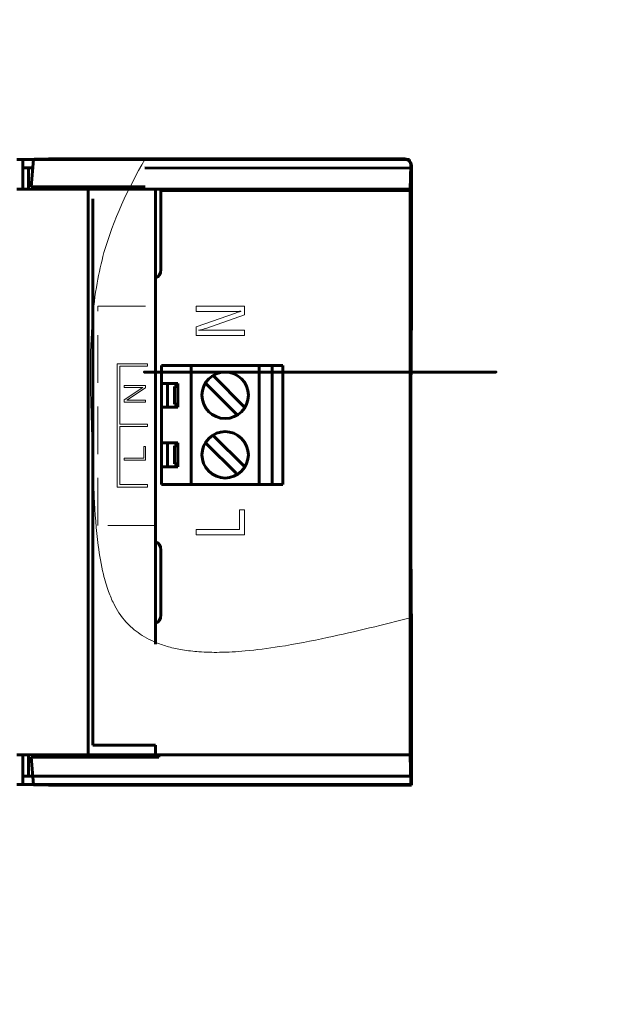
# Model space of a CAD drawing. Header units: millimetres. Extents: x 0 to 420, y 0 to 297.
# Tile 23 of 66: x 138 to 187, y 85 to 168. Entities that reach past the tile are written whole.
import ezdxf

# ---------------------------------------------------------------- set-up
doc = ezdxf.new("R2010")
doc.units = ezdxf.units.MM
for name, pattern in [('K5LT32768', [0]), ('K5LT32769', [6, 4, -2]), ('K5LT_BASIC', [0]), ('K5LT_THIN', [0])]:
    doc.linetypes.add(name, pattern=pattern)
doc.layers.add('Системный слой', color=7, linetype='Continuous')
doc.layers.add('Слой 1', color=6, linetype='Continuous')

# ---------------------------------------------------------------- blocks, each defined once
blk = doc.blocks.new('U12')
at = {"layer": 'Системный слой', "linetype": 'K5LT32769', "lineweight": 0}
for p, q in [((144.2, 143.785), (149.045, 143.785)), ((144.2, 125.345), (144.2, 143.785)), ((149.045, 143.785), (149.045, 125.345)), ((149.045, 125.345), (144.2, 125.345))]:
    blk.add_line(p, q, dxfattribs=at)

msp = doc.modelspace()

# ---------------------------------------------------------------- linework, layer by layer
at = {"layer": 'Системный слой', "linetype": 'K5LT_BASIC', "lineweight": 60}
for p, q in [((137.395, 156.095), (137.895, 156.095)), ((137.895, 156.095), (137.895, 153.595)), ((138.83, 156.095), (137.895, 156.095)), ((138.599, 153.795), (138.807, 156.104)), ((138.813, 156.105), (138.807, 156.104)), ((138.807, 156.104), (169.997, 156.104)), ((170.002, 156.137), (140.81, 156.137)), ((160.791, 156.095), (148.156, 156.095)), ((169.997, 156.104), (170.002, 156.137)), ((170.395, 156.095), (170.211, 156.095)), ((170.395, 155.969), (170.395, 156.095)), ((170.495, 155.595), (170.455, 153.595)), ((170.544, 155.595), (170.495, 155.595)), ((170.544, 142.082), (170.544, 155.595)), ((137.895, 155.395), (138.395, 155.395)), ((138.395, 153.595), (138.395, 155.395)), ((138.395, 155.395), (138.743, 155.395)), ((148.167, 155.395), (170.491, 155.361)), ((137.895, 153.595), (137.395, 153.595)), ((143.395, 153.595), (137.895, 153.595)), ((148.185, 153.795), (138.599, 153.795)), ((139.895, 153.795), (139.895, 153.595)), ((142.095, 153.595), (142.095, 153.795)), ((143.395, 153.595), (143.395, 106.095)), ((149.045, 153.595), (143.395, 153.595)), ((146.849, 153.595), (146.849, 153.795)), ((149.045, 153.595), (148.187, 153.595)), ((149.045, 152.795), (149.045, 153.595)), ((150.09, 153.595), (149.045, 153.595)), ((161.123, 153.595), (149.045, 153.595)), ((149.045, 115.393), (149.045, 153.595)), ((149.51, 153.48), (149.51, 146.82)), ((170.544, 153.48), (149.51, 153.48)), ((149.51, 152.795), (149.51, 153.41)), ((170.455, 153.595), (150.09, 153.595)), ((170.455, 106.095), (170.455, 153.595)), ((143.79, 152.795), (143.79, 106.895)), ((152.049, 138.79), (149.549, 138.79)), ((149.549, 138.79), (149.549, 137.29)), ((157.749, 138.79), (152.049, 138.79)), ((152.049, 138.79), (152.049, 128.79)), ((158.849, 138.79), (157.749, 138.79)), ((157.749, 138.79), (157.749, 128.79)), ((159.749, 138.79), (158.849, 138.79)), ((158.849, 138.79), (158.849, 128.79)), ((159.749, 138.79), (159.749, 128.79)), ((149.549, 137.29), (149.549, 135.29)), ((150.924, 137.29), (149.549, 137.29)), ((150.049, 137.29), (150.049, 135.29)), ((150.924, 135.29), (150.924, 137.29)), ((153.27, 137.283), (155.853, 134.701)), ((156.535, 135.291), (153.914, 137.912)), ((150.649, 137.04), (150.924, 137.04)), ((150.649, 135.54), (150.649, 137.04)), ((149.549, 135.29), (149.549, 132.29)), ((149.549, 135.29), (150.924, 135.29)), ((150.924, 135.54), (150.649, 135.54)), ((156.487, 130.34), (153.934, 132.892)), ((150.924, 132.29), (149.549, 132.29)), ((149.549, 132.29), (149.549, 130.29)), ((150.049, 132.29), (150.049, 130.29)), ((150.649, 132.04), (150.924, 132.04)), ((150.649, 130.54), (150.649, 132.04)), ((150.924, 130.29), (150.924, 132.29)), ((153.277, 132.276), (155.817, 129.736)), ((149.549, 130.29), (149.549, 128.79)), ((149.549, 130.29), (150.924, 130.29)), ((150.924, 130.54), (150.649, 130.54)), ((152.049, 128.79), (149.549, 128.79)), ((157.749, 128.79), (152.049, 128.79)), ((158.849, 128.79), (157.749, 128.79)), ((159.749, 128.79), (158.849, 128.79)), ((149.51, 123.32), (149.51, 117.82)), ((170.544, 103.553), (170.544, 117.609)), ((143.79, 106.895), (149.045, 106.895)), ((149.045, 106.095), (149.045, 106.895)), ((137.395, 106.095), (137.895, 106.095)), ((143.395, 106.095), (137.895, 106.095)), ((137.895, 103.595), (137.895, 106.095)), ((138.395, 106.095), (138.395, 104.295)), ((138.807, 103.586), (138.599, 105.895)), ((138.599, 105.895), (149.327, 105.895)), ((139.895, 106.095), (139.895, 105.895)), ((142.095, 105.895), (142.095, 106.095)), ((149.045, 106.095), (143.395, 106.095)), ((146.849, 106.095), (146.849, 105.895)), ((148.849, 105.895), (148.849, 106.095)), ((148.852, 106.095), (148.852, 105.995)), ((148.852, 105.995), (148.852, 105.895)), ((150.09, 106.095), (149.045, 106.095)), ((159.574, 106.095), (149.045, 106.095)), ((149.327, 105.895), (149.327, 106.095)), ((150.09, 106.095), (170.455, 106.095)), ((170.455, 106.095), (170.506, 103.586)), ((137.895, 104.295), (138.395, 104.295)), ((138.743, 104.295), (138.395, 104.295)), ((138.743, 104.295), (170.544, 104.295)), ((137.895, 103.595), (137.395, 103.595)), ((138.806, 103.595), (137.895, 103.595)), ((170.506, 103.586), (138.807, 103.586)), ((138.807, 103.586), (138.813, 103.585)), ((170.544, 103.553), (140.81, 103.553)), ((158.957, 103.595), (150.412, 103.595)), ((170.506, 103.586), (170.544, 103.553))]:
    msp.add_line(p, q, dxfattribs=at)
msp.add_arc((170.002, 155.595), 0.542, 359.99976, 90.00004, dxfattribs=at)
for centre, major_axis, ratio, start_param, end_param in [((140.805, 156.102), (2, 0), 0.017455, 1.568019, 3.051549), ((169.995, 155.604), (0.344, 0.364), 0.997223, 5.451532, 7.039785), ((171.043, 129.845), (0, 27.538), 0.02024, 1.110343, 2.031249), ((140.805, 103.588), (2, 0), 0.017455, 3.231636, 4.715166)]:
    msp.add_ellipse(centre, major_axis=major_axis, ratio=ratio, start_param=start_param, end_param=end_param, dxfattribs=at)
at = {"layer": 'Системный слой', "linetype": 'K5LT_THIN', "lineweight": 18}
for points, knots in [([(148.156, 156.095), (146.751, 153.626), (145.109, 150.22), (144.074, 145.549), (143.663, 142.229), (143.531, 137.981), (143.701, 133.036), (143.858, 128.143), (144.113, 124.209), (144.566, 121.548), (145.04, 119.923), (145.495, 118.846), (145.946, 118.048), (146.426, 117.402), (146.963, 116.839), (147.589, 116.326), (148.325, 115.866), (149.184, 115.466), (150.188, 115.134), (151.375, 114.879), (152.804, 114.717), (154.567, 114.677), (156.824, 114.807), (159.854, 115.204), (164.521, 116.113), (168.196, 117.028), (170.544, 117.609)], [0, 0, 0, 0, 3.417017, 4.462217, 5.721014, 7.419526, 9.54699, 11.645639, 13.285876, 14.263513, 14.87296, 15.309583, 15.66027, 15.968304, 16.271316, 16.590353, 16.935382, 17.30802, 17.722877, 18.198492, 18.759927, 19.443666, 20.308372, 21.464797, 23.102205, 26, 26, 26, 26]), ([(152.459, 141.307), (152.459, 141.307), (156.523, 141.307), (156.523, 141.307), (156.523, 141.758), (156.523, 141.758), (153.283, 141.758), (153.283, 141.758), (153.074, 141.758), (152.865, 141.753), (152.662, 141.747), (152.662, 141.747), (152.662, 141.758), (152.662, 141.758), (152.905, 141.798), (153.085, 141.843), (153.272, 141.911), (153.272, 141.911), (156.523, 143.045), (156.523, 143.045), (156.523, 143.785), (156.523, 143.785), (152.459, 143.785), (152.459, 143.785), (152.459, 143.333), (152.459, 143.333), (155.778, 143.333), (155.778, 143.333), (155.925, 143.333), (156.083, 143.344), (156.229, 143.35), (156.229, 143.35), (156.229, 143.333), (156.229, 143.333), (156.043, 143.282), (155.925, 143.243), (155.783, 143.192), (155.783, 143.192), (152.459, 142.041), (152.459, 142.041), (152.459, 141.307), (152.459, 141.307)], [0, 0, 0, 0, 0.058824, 0.058824, 0.117647, 0.117647, 0.176471, 0.176471, 0.176471, 0.235294, 0.235294, 0.235294, 0.294118, 0.294118, 0.294118, 0.352941, 0.352941, 0.352941, 0.411765, 0.411765, 0.470588, 0.470588, 0.529412, 0.529412, 0.588235, 0.588235, 0.647059, 0.647059, 0.647059, 0.705882, 0.705882, 0.705882, 0.764706, 0.764706, 0.764706, 0.823529, 0.823529, 0.823529, 0.882353, 0.882353, 1, 1, 1, 1]), ([(152.459, 125.018), (152.459, 125.018), (152.459, 124.567), (152.459, 124.567), (156.523, 124.567), (156.523, 124.567), (156.523, 126.678), (156.523, 126.678), (156.116, 126.678), (156.116, 126.678), (156.116, 125.018), (156.116, 125.018), (152.459, 125.018), (152.459, 125.018)], [0, 0, 0, 0, 0.142857, 0.142857, 0.285714, 0.285714, 0.428571, 0.428571, 0.571429, 0.571429, 0.714286, 0.714286, 1, 1, 1, 1])]:
    msp.add_open_spline(points, degree=3, knots=knots, dxfattribs=at)
at = {"layer": 'Системный слой', "linetype": 'K5LT_BASIC', "lineweight": 60}
for points in [[(149.045, 146.127), (149.326, 146.243), (149.509, 146.516), (149.51, 146.82)], [(149.51, 123.32), (149.509, 123.624), (149.326, 123.898), (149.045, 124.014)], [(149.045, 117.127), (149.326, 117.243), (149.509, 117.516), (149.51, 117.82)]]:
    msp.add_open_spline(points, degree=3, dxfattribs=at)
for points, knots in [([(154.899, 138.24), (153.823, 138.24), (152.949, 137.367), (152.949, 136.29), (152.949, 135.213), (153.823, 134.34), (154.899, 134.34), (155.976, 134.34), (156.849, 135.213), (156.849, 136.29), (156.85, 137.367), (155.976, 138.24), (154.9, 138.24), (122.593, 138.24), (219.513, 138.24), (154.899, 138.24)], [0, 0, 0, 0, 0.19998, 0.19998, 0.19998, 0.39996, 0.39996, 0.39996, 0.59994, 0.59994, 0.59994, 0.9999, 0.9999, 0.9999, 1, 1, 1, 1]), ([(153.521, 132.669), (152.759, 131.908), (152.759, 130.673), (154.282, 129.15), (155.517, 129.15), (156.278, 129.911), (157.04, 130.673), (157.04, 131.908), (156.278, 132.669), (155.517, 133.431), (154.282, 133.431), (153.521, 132.669), (153.521, 132.669), (153.521, 132.669), (153.521, 132.669)], [0, 0, 0, 0, 0.19998, 0.19998, 0.39996, 0.39996, 0.39996, 0.59994, 0.59994, 0.59994, 0.9999, 0.9999, 0.9999, 1, 1, 1, 1])]:
    msp.add_open_spline(points, degree=3, knots=knots, dxfattribs=at)
at = {"layer": 'Слой 1', "linetype": 'K5LT32768', "lineweight": 18}
for p, q in [((148.37, 138.943), (145.845, 138.943)), ((145.845, 128.583), (145.845, 138.943)), ((148.37, 138.743), (148.37, 138.943)), ((146.045, 138.743), (148.37, 138.743)), ((146.045, 138.743), (146.045, 133.863)), ((148.218, 137.122), (146.418, 137.122)), ((146.418, 137.122), (146.418, 136.951)), ((146.418, 136.951), (147.991, 136.951)), ((147.991, 136.947), (146.418, 135.907)), ((146.648, 135.889), (148.218, 136.924)), ((147.991, 136.951), (147.991, 136.947)), ((148.218, 136.924), (148.218, 137.122)), ((146.418, 135.907), (146.418, 135.714)), ((146.418, 135.714), (148.218, 135.714)), ((146.648, 135.885), (146.648, 135.889)), ((148.218, 135.885), (146.648, 135.885)), ((148.218, 135.714), (148.218, 135.885)), ((148.37, 133.863), (146.045, 133.863)), ((146.045, 133.663), (148.37, 133.663)), ((146.045, 133.663), (146.045, 128.783)), ((148.37, 133.663), (148.37, 133.863)), ((148.218, 131.986), (148.073, 131.986)), ((148.073, 131.986), (148.073, 131.021)), ((148.218, 130.85), (148.218, 131.986)), ((146.418, 131.021), (146.418, 130.85)), ((148.073, 131.021), (146.418, 131.021)), ((146.418, 130.85), (148.218, 130.85)), ((145.845, 128.583), (148.37, 128.583)), ((148.37, 128.783), (146.045, 128.783)), ((148.37, 128.583), (148.37, 128.783))]:
    msp.add_line(p, q, dxfattribs=at)

# ---------------------------------------------------------------- block references
at = {"layer": 'Системный слой'}
msp.add_blockref('U12', (0, 0), dxfattribs=at)

doc.saveas('drawing.dxf')
